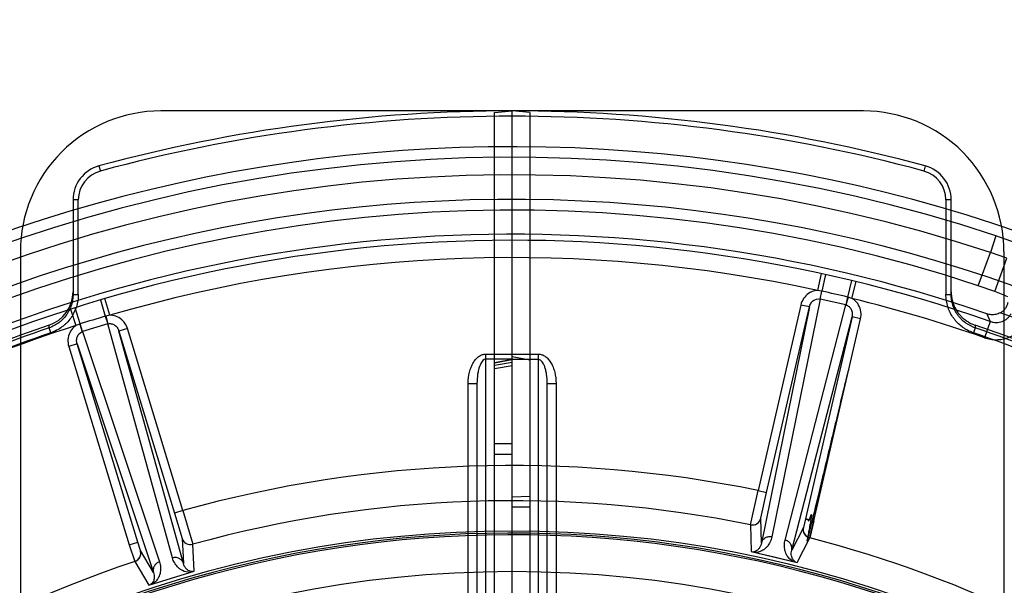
# Model space of a CAD drawing. Header units: millimetres. Extents: x 0 to 297, y 0 to 210.
# Tile 90 of 256: x 144.663 to 145.056, y 93.64 to 93.865. Entities that reach past the tile are written whole.
import ezdxf

# ---------------------------------------------------------------- set-up
doc = ezdxf.new("R2010")
doc.units = ezdxf.units.MM
doc.header["$LTSCALE"] = 16.335
doc.layers.get('0').update_dxf_attribs({"linetype": 'CONTINUOUS'})
for name, color, linetype in [('01_GLOBAL', 7, 'CONTINUOUS'), ('INTFCLR_1', 7, 'CONTINUOUS'), ('INTFCLR_144815', 7, 'CONTINUOUS'), ('INTFCLR_72935', 7, 'CONTINUOUS')]:
    doc.layers.add(name, color=color, linetype=linetype)

msp = doc.modelspace()

# ---------------------------------------------------------------- linework, layer by layer
at = {"color": 7, "linetype": 'Continuous'}
msp.add_circle((145.8748034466, 92.1344639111), 2.66, dxfattribs=at)
at = {"color": 9, "linetype": 'Continuous'}
msp.add_arc((145.8748034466, 92.1344639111), 2.6259090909, 92.9674534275, 177.0325465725, dxfattribs=at)
at = {"layer": '01_GLOBAL', "color": 7, "linetype": 'Continuous'}
msp.add_circle((145.8748034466, 92.1344639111), 2.695, dxfattribs=at)
at = {"layer": 'INTFCLR_1', "color": 6, "linetype": 'Continuous'}
for p, q in [((144.8526077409, 93.8280471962), (144.8596077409, 93.8286596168)), ((144.8526077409, 92.6392720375), (144.8526077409, 93.8280471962)), ((144.8596077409, 93.3263461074), (144.8596077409, 93.8286596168)), ((144.9996077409, 93.8286596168), (144.8596077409, 93.8286596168)), ((145.0556077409, 93.7726596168), (145.0556077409, 93.5726797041)), ((144.8525999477, 93.72841414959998), (144.8596004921, 93.7297249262)), ((144.8526077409, 93.7274182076), (144.8596077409, 93.72858763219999)), ((144.8596149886, 93.7296433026), (144.8526155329, 93.7283263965)), ((144.8596077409, 93.7271116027), (144.8526077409, 93.7260171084))]:
    msp.add_line(p, q, dxfattribs=at)
at = {"layer": 'INTFCLR_1', "color": 9, "linetype": 'Continuous'}
for p, q in [((144.8596077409, 93.7318262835), (144.8701077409, 93.7318262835)), ((144.8701077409, 93.7297262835), (144.8596077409, 93.7297262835)), ((144.8701077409, 93.60450564), (144.8701077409, 93.7318262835)), ((144.8736077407, 93.6095832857), (144.8736077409, 93.7201596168)), ((144.8736077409, 93.7201596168), (144.8771077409, 93.7201596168)), ((144.8771077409, 93.7201596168), (144.8771077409, 93.6240544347)), ((144.8596077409, 93.6961567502), (144.8526077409, 93.6961567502)), ((144.8526077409, 93.6919567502), (144.8596077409, 93.6919567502))]:
    msp.add_line(p, q, dxfattribs=at)
at = {"layer": 'INTFCLR_1', "color": 6, "linetype": 'Continuous'}
msp.add_arc((144.9996077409, 93.7726596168), 0.05599999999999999, 359.9999999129, 90.00000005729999, dxfattribs=at)
at = {"layer": 'INTFCLR_1', "color": 9, "linetype": 'Continuous'}
for points, knots in [([(144.8701077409, 93.7318262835), (144.870565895, 93.7318262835), (144.8714821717, 93.73167587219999), (144.8728037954, 93.7310076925), (144.8740217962, 93.729922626), (144.8750894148, 93.7284623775), (144.8759654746, 93.7266830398), (144.8768339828, 93.7239764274), (144.8771077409, 93.72168705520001), (144.8771077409, 93.7201596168)], [0, 0, 0, 0, 0.1250000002, 0.2500000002, 0.3750000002, 0.5000000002, 0.6250000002, 0.7500000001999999, 1, 1, 1, 1]), ([(144.8736077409, 93.7201596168), (144.8736077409, 93.72138317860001), (144.873491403, 93.72316152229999), (144.8730501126, 93.7254421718), (144.8724376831, 93.7275531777), (144.8713538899, 93.72973077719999), (144.8701077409, 93.7297262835)], [0, 0, 0, 0, 0.3460278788, 0.5049019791, 0.6475820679, 1, 1, 1, 1])]:
    msp.add_open_spline(points, degree=3, knots=knots, dxfattribs=at)
at = {"layer": 'INTFCLR_144815', "color": 9, "linetype": 'Continuous'}
for p, q in [((144.69494865, 93.8067610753), (144.6954975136, 93.8047340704)), ((145.0242668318, 93.8067610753), (145.0237179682, 93.8047340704)), ((144.6846077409, 93.79324770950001), (144.6846077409, 93.75559321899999)), ((144.6867077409, 93.79324770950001), (144.6846077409, 93.79324770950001)), ((144.6867077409, 93.75559321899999), (144.6867077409, 93.79324770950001)), ((145.0325077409, 93.79324770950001), (145.0325077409, 93.75559321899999)), ((145.0346077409, 93.79324770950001), (145.0325077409, 93.79324770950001)), ((145.0346077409, 93.75559321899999), (145.0346077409, 93.79324770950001)), ((145.0524295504, 93.7789071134), (145.0502221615, 93.7722645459)), ((145.0656188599, 93.77424697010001), (145.0524295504, 93.7789071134)), ((145.0454111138, 93.7590463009), (145.0502221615, 93.772264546)), ((145.0567632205, 93.7700213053), (145.0502221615, 93.7722645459)), ((145.051944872, 93.7567830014), (145.0567632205, 93.7700213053)), ((144.9827711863, 93.7639021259), (144.9812992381, 93.7571468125)), ((144.9845714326, 93.76350642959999), (144.9831132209, 93.7569085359)), ((144.9949036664, 93.76112104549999), (144.9933219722, 93.7545516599)), ((144.9950568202, 93.75397062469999), (144.9966951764, 93.7606875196)), ((144.9829454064, 93.7569451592), (144.9812992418, 93.75714684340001)), ((144.9829454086, 93.75694518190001), (144.9822990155, 93.7537681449)), ((144.9823839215, 93.7537495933), (144.9831132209, 93.7569085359)), ((144.6846077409, 93.75559321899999), (144.6867077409, 93.75559321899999)), ((144.6955467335, 93.753413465), (144.697461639, 93.7469333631)), ((144.6992545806, 93.74729759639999), (144.6973149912, 93.75393377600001)), ((144.9823839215, 93.7537495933), (144.9631073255, 93.65900467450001)), ((144.9822990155, 93.7537681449), (144.9823839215, 93.7537495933)), ((144.9925926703, 93.7513927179), (144.9823839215, 93.7537495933)), ((144.9933219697, 93.7545516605), (144.9925926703, 93.7513927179)), ((144.9934888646, 93.7545110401), (144.9926771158, 93.7513721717)), ((144.9950568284, 93.7539706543), (144.9934888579, 93.7545110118)), ((145.032507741, 93.75559321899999), (145.0346077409, 93.75559321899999)), ((144.6836491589, 93.7497557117), (144.6857520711, 93.74316946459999)), ((144.6874421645, 93.7438701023), (144.6854060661, 93.7503131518)), ((144.9746735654, 93.7513855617), (144.9576228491, 93.6775307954)), ((144.9780837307, 93.75059826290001), (144.9589502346, 93.65655668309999)), ((144.9610330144, 93.6767434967), (144.9780837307, 93.75059826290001)), ((144.9683849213, 93.65778624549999), (144.9925926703, 93.7513927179)), ((144.9780837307, 93.75059826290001), (144.9746735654, 93.7513855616)), ((144.9925926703, 93.7513927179), (144.9926771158, 93.7513721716)), ((144.697461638, 93.74693336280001), (144.6984095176, 93.7438329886)), ((144.6976264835, 93.746981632), (144.6984929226, 93.7438574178)), ((144.6992545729, 93.747297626), (144.6976264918, 93.7469816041)), ((144.9710481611, 93.65376365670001), (144.9950762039, 93.7466752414)), ((144.9950762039, 93.7466752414), (144.9765043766, 93.66623181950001)), ((144.979914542, 93.6654445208), (144.9984863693, 93.74588794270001)), ((144.9984863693, 93.74588794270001), (144.9950762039, 93.7466752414)), ((145.0501617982, 93.7448807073), (145.047884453, 93.7383527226)), ((145.0487463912, 93.7479008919), (145.0501617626, 93.74488035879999)), ((144.6757749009, 93.74032159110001), (144.6751009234, 93.74230746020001)), ((144.6872785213, 93.74381791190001), (144.6857520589, 93.7431694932)), ((144.6872785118, 93.7438179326), (144.6883072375, 93.74074334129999)), ((144.688390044, 93.74076972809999), (144.6874421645, 93.7438701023)), ((144.6883072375, 93.74074334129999), (144.688390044, 93.74076972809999)), ((144.6984095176, 93.7438329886), (144.688390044, 93.74076972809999)), ((144.688390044, 93.74076972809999), (144.7190684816, 93.64907992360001)), ((144.6984095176, 93.7438329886), (144.6984929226, 93.7438574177)), ((144.7242482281, 93.650663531), (144.6984095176, 93.7438329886)), ((144.7062659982, 93.74201256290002), (144.702919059, 93.7409893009)), ((144.702919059, 93.7409893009), (144.7250800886, 93.668503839)), ((144.7285659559, 93.6485114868), (144.702919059, 93.7409893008)), ((144.7284270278, 93.669527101), (144.7062659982, 93.74201256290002)), ((145.0441145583, 93.74230746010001), (145.043440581, 93.74032159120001)), ((144.6862416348, 93.7358905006), (144.6828946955, 93.7348672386)), ((144.6828946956, 93.7348672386), (144.7070327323, 93.655915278)), ((144.6862416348, 93.7358905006), (144.716692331, 93.6448813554)), ((144.7103796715, 93.65693854), (144.6862416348, 93.7358905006)), ((144.9546480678, 93.6638580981), (144.9576228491, 93.6775307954)), ((144.9576228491, 93.6775307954), (144.9610330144, 93.6767434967)), ((144.9587583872, 93.6664978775), (144.9610330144, 93.6767434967)), ((144.7284270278, 93.669527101), (144.7250800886, 93.668503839)), ((144.7250800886, 93.668503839), (144.7280638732, 93.6584418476)), ((144.7284270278, 93.669527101), (144.7323483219, 93.65609522)), ((144.9589502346, 93.6565566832), (144.9587583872, 93.6664978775)), ((144.9765043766, 93.66623181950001), (144.9757228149, 93.6628020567)), ((144.9546480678, 93.6638580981), (144.9548372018, 93.6531659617)), ((144.9756887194, 93.66282986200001), (144.9710481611, 93.65376365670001)), ((144.7280638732, 93.6584418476), (144.7285659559, 93.64851148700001)), ((144.9732585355, 93.6489130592), (144.9782254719, 93.65865549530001)), ((144.7070327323, 93.655915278), (144.7103796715, 93.65693854)), ((144.7114306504, 93.65360176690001), (144.7103796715, 93.65693854)), ((144.7329054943, 93.6454159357), (144.7323483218, 93.65609522)), ((144.7166923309, 93.6448813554), (144.7114306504, 93.65360176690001)), ((144.7091912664, 93.6492606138), (144.7148257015, 93.6398883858))]:
    msp.add_line(p, q, dxfattribs=at)
at = {"layer": 'INTFCLR_144815', "color": 6, "linetype": 'Continuous'}
for p, q in [((145.051944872, 93.7567830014), (145.0454111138, 93.7590463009)), ((144.6751009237, 93.74230745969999), (144.6750933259, 93.7433568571)), ((145.0441221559, 93.7433568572), (145.0441145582, 93.74230745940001))]:
    msp.add_line(p, q, dxfattribs=at)
at = {"layer": 'INTFCLR_144815', "color": 7, "linetype": 'Continuous'}
for p, q in [((144.9782254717, 93.65865549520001), (144.9938434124, 93.72577708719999)), ((144.979914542, 93.6654445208), (144.9765043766, 93.66623181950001)), ((144.979914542, 93.6654445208), (144.9782254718, 93.65865549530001)), ((144.7070327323, 93.655915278), (144.7091912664, 93.6492606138)), ((144.9548372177, 93.6531660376), (144.9732585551, 93.6489131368)), ((144.9548372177, 93.6531660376), (144.9640478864, 93.65103958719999)), ((144.9640478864, 93.65103958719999), (144.9732585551, 93.6489131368)), ((144.7148256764, 93.6398884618), (144.7238655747, 93.642652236)), ((144.7148256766, 93.6398884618), (144.7329054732, 93.64541601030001)), ((144.7238655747, 93.642652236), (144.732905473, 93.64541601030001))]:
    msp.add_line(p, q, dxfattribs=at)
at = {"layer": 'INTFCLR_144815', "color": 6, "linetype": 'Continuous'}
msp.add_circle((144.8596077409, 93.1986596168), 0.4466793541, dxfattribs=at)
at = {"layer": 'INTFCLR_144815', "color": 9, "linetype": 'Continuous'}
for centre, radius, start, end in [((144.8596077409, 93.1986596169), 0.6299999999, 74.8490090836, 105.1509908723), ((144.8596077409, 93.1986596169), 0.6278999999, 74.8490091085, 105.1509908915), ((144.8596077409, 93.1986596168), 0.6114469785, 71.617857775, 156.0236179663), ((144.8596077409, 93.1986596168), 0.6044472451, 71.6178577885, 156.0236179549), ((144.6986077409, 93.79324770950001), 0.014, 105.1509908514, 180.0000000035), ((144.6986077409, 93.79324770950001), 0.0119, 105.150990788, 180.0000005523), ((145.0206077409, 93.79324770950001), 0.0119, 359.9999994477, 74.8490092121), ((145.0206077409, 93.79324770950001), 0.014, 2e-08, 74.8490091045), ((144.8596077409, 93.1986596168), 0.5785048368, 70.768222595, 162.2317774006), ((144.8596077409, 93.1986596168), 0.5715914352, 77.7076787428, 106.2923212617), ((144.981034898, 93.7477802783), 0.009361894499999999, 77.1735413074, 78.224771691), ((144.6038609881, 92.0908987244), 1.7086313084, 76.8243315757, 77.1756683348), ((144.9911877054, 93.7454332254), 0.0093649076, 75.77556702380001, 76.82645727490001), ((144.8596077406, 93.1986596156), 0.5715914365, 70.76822262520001, 76.29232124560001), ((144.8596077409, 93.1986596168), 0.5830188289, 40.8200096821, 70.5083984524), ((145.1920051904, 92.1114365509), 1.7086319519, 106.8243316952, 107.1756683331), ((144.7001725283, 93.737969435), 0.0093649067, 105.7755669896, 106.8264573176), ((144.8596077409, 93.1986596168), 0.5715914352, 107.7076787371, 136.2923212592), ((144.859607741, 93.1986596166), 0.5741042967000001, 108.7465261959, 119.5770687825), ((144.8596077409, 93.1986596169), 0.5720071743, 108.7465261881, 119.5770688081), ((144.6902064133, 93.734925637), 0.009361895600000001, 107.1735416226, 108.2247718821), ((144.8596077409, 93.1986596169), 0.5720071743, 60.42293119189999, 71.2534738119), ((144.8596077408, 93.1986596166), 0.5741042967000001, 60.42293120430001, 71.25347379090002), ((144.8596077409, 93.1986596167), 0.4887991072, 78.4324981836, 105.5675018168), ((144.8596077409, 93.1986596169), 0.4748076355, 78.4533358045, 105.5466641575), ((144.9553485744, 93.66728745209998), 0.0035001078, 258.455139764, 346.9624001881), ((144.731410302, 93.65946735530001), 0.0035001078, 197.037599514, 285.5448599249), ((144.8596077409, 93.1986596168), 0.4750435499, 52.2436298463, 75.5403197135), ((144.8596077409, 93.1986596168), 0.47504355, 108.4596803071, 135.5403197)]:
    msp.add_arc(centre, radius, start, end, dxfattribs=at)
at = {"layer": 'INTFCLR_144815', "color": 6, "linetype": 'Continuous'}
for centre, radius, start, end in [((144.8596077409, 93.1986596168), 0.6157754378, 313.9937911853, 154.5150993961), ((144.8596077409, 93.1986596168), 0.5947754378, 312.9543589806, 154.5144414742), ((144.8596077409, 93.1986596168), 0.5903864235, 71.6563998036, 156.0440844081), ((144.8596077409, 93.1986596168), 0.5808960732, 70.9981667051, 162.0018332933), ((144.6705873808, 93.7566319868), 0.0140196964, 288.7486275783, 0.0290932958), ((144.8596077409, 93.1986596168), 0.5751005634, 108.7136429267, 257.7559644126), ((144.8596077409, 93.1986596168), 0.5751005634, 282.2440355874, 71.2863570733), ((144.8596077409, 93.1986596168), 0.4627266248, 45.0000000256, 314.9999999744), ((144.8596077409, 93.1986596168), 0.4618985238, 44.999999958, 315.000000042), ((144.8596077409, 93.1986596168), 0.461229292, 44.99999997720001, 315.0000000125)]:
    msp.add_arc(centre, radius, start, end, dxfattribs=at)
at = {"layer": 'INTFCLR_144815', "color": 7, "linetype": 'Continuous'}
for centre, start, end in [((144.9790995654, 93.6620447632), 167.0375959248, 255.5385230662), ((144.7080828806, 93.65258065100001), 288.4614529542, 16.962428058)]:
    msp.add_arc(centre, 0.0035001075, start, end, dxfattribs=at)
at = {"layer": 'INTFCLR_144815', "color": 6, "linetype": 'Continuous'}
msp.add_ellipse((144.8289783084, 93.20980781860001), major_axis=(0.555895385, -0.2023293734), ratio=0.9984808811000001, start_param=1.5231592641, end_param=1.5328484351, dxfattribs=at)
at = {"layer": 'INTFCLR_144815', "color": 9, "linetype": 'Continuous'}
for points, knots in [([(144.9812991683, 93.75714662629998), (144.9809546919, 93.75712946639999), (144.9797109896, 93.7569714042), (144.9776679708, 93.756101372), (144.9756561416, 93.7540787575), (144.974887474, 93.7523101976), (144.9746735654, 93.7513855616)], [0, 0, 0, 0, 0.1129457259, 0.4086304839, 0.7043152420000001, 1, 1, 1, 1]), ([(144.6846077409, 93.75559321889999), (144.684607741, 93.75486462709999), (144.6844939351, 93.7534045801), (144.6839874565, 93.7512756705), (144.6832966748, 93.74958895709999), (144.6825942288, 93.74831786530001), (144.6817950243, 93.74710491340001), (144.6808571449, 93.745989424), (144.6798003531, 93.7449942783), (144.6786685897, 93.74408361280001), (144.6771258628, 93.7431145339), (144.6757877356, 93.74254066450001), (144.6751009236, 93.7423074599)], [0, 0, 0, 0, 0.1254438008, 0.2509366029, 0.3753535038, 0.4378954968, 0.5007597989, 0.6252441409, 0.6876274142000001, 0.7504865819, 0.8751188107, 1, 1, 1, 1]), ([(144.6867077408, 93.75559321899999), (144.6867077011, 93.754750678), (144.6865777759, 93.7530823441), (144.6859898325, 93.75061582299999), (144.6852021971, 93.7486968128), (144.6843944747, 93.7472337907), (144.6834658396, 93.74582588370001), (144.6823957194, 93.7445558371), (144.6811838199, 93.7434137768), (144.679868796, 93.7423563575), (144.6781048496, 93.7412513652), (144.67657276, 93.74059239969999), (144.6757749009, 93.74032159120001)], [0, 0, 0, 0, 0.124999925, 0.2499999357, 0.3749999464, 0.4374999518, 0.4999999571, 0.6249999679, 0.6874999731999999, 0.7499999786, 0.8749999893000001, 1, 1, 1, 1]), ([(144.9780837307, 93.75059826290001), (144.9781984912, 93.7511008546), (144.9785944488, 93.75205796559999), (144.9798682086, 93.75351532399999), (144.9814178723, 93.7539474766), (144.9822990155, 93.7537681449)], [0, 0, 0, 0, 0.2697144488, 0.5295513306, 1, 1, 1, 1]), ([(144.9984863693, 93.74588794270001), (144.9986998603, 93.746812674), (144.9987837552, 93.7487392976), (144.9978627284, 93.75143937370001), (144.9964073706, 93.75311660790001), (144.9953587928, 93.7538038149), (144.9950567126, 93.75397026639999)], [0, 0, 0, 0, 0.2956847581, 0.5913695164, 0.8870542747, 1, 1, 1, 1]), ([(145.0434405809, 93.74032159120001), (145.0426427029, 93.7405924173), (145.0414897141, 93.7410874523), (145.040030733, 93.7419277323), (145.0386472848, 93.74287666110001), (145.037396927, 93.7439678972), (145.0362726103, 93.7452050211), (145.035239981, 93.7465382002), (145.0343834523, 93.74796075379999), (145.0336933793, 93.7494764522), (145.0331165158, 93.7510622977), (145.0326388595, 93.75308794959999), (145.0325077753, 93.7547506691), (145.032507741, 93.75559321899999)], [0, 0, 0, 0, 0.1250000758, 0.1875000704, 0.2500000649, 0.3750000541, 0.4375000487, 0.5000000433, 0.6250000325, 0.6875000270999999, 0.7500000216, 0.8750000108, 1, 1, 1, 1]), ([(145.0441145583, 93.7423074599), (145.0434248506, 93.74254164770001), (145.0424146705, 93.74297538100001), (145.0411509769, 93.74370392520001), (145.0399526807, 93.7445254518), (145.0388552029, 93.74548326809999), (145.0378794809, 93.7465585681), (145.0369899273, 93.7477068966), (145.0362374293, 93.7489549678), (145.0356369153, 93.75027669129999), (145.0351402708, 93.75164220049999), (145.034720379, 93.753415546), (145.0346077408, 93.7548676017), (145.0346077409, 93.75559321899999)], [0, 0, 0, 0, 0.1253957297, 0.1882525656, 0.2509307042, 0.3753031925, 0.4378449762, 0.5006962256, 0.6251650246, 0.6875566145, 0.7504264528, 0.8750802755, 1, 1, 1, 1]), ([(144.9926771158, 93.7513721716), (144.9931129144, 93.75125945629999), (144.9939605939, 93.75081755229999), (144.9948482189, 93.749664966), (144.9952620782, 93.7482094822), (144.9951933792, 93.7471772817), (144.9950762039, 93.7466752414)], [0, 0, 0, 0, 0.2329766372, 0.4761332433, 0.7331775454, 1, 1, 1, 1]), ([(144.7062659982, 93.74201256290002), (144.7059885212, 93.7429201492), (144.7050978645, 93.7446306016), (144.7029501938, 93.7465084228), (144.7008511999, 93.74723327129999), (144.6995995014, 93.7473041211), (144.6992546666, 93.7472972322)], [0, 0, 0, 0, 0.2956847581, 0.5913695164, 0.8870542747, 1, 1, 1, 1]), ([(145.047884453, 93.7383527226), (145.0486477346, 93.7380866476), (145.0502024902, 93.7376907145), (145.0521849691, 93.7375314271), (145.0537980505, 93.7376129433), (145.0553744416, 93.7378322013), (145.0569132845, 93.7382533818), (145.0583995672, 93.7388817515), (145.0598032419, 93.7396268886), (145.061106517, 93.7405527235), (145.0622854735, 93.7416510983), (145.0633497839, 93.7428315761), (145.0640308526, 93.7438155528), (145.064430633, 93.744515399)], [0, 0, 0, 0, 0.1249999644, 0.2499999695, 0.312499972, 0.3749999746, 0.4999999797, 0.5624999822, 0.6249999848, 0.7499999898, 0.8124999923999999, 0.8749999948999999, 1, 1, 1, 1]), ([(145.0501617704, 93.74488062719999), (145.0505437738, 93.74473743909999), (145.051328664, 93.7445165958), (145.0525409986, 93.7443947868), (145.0537471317, 93.74448934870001), (145.0549130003, 93.7447993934), (145.0560000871, 93.7453160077), (145.0569766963, 93.746023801), (145.0578118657, 93.74689921), (145.0582579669, 93.7475748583), (145.0584503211, 93.74792953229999)], [0, 0, 0, 0, 0.1269311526, 0.2522230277, 0.3772397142, 0.5012935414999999, 0.625502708, 0.7496177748, 0.8744628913, 1, 1, 1, 1]), ([(144.6857521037, 93.7431692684), (144.6854623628, 93.7429821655), (144.6844643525, 93.7422233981), (144.6831298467, 93.74044852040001), (144.6823992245, 93.7376908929), (144.6826175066, 93.73577491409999), (144.6828946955, 93.7348672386)], [0, 0, 0, 0, 0.1129457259, 0.4086304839, 0.7043152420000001, 1, 1, 1, 1]), ([(144.6862416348, 93.7358905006), (144.6860897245, 93.736383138), (144.6859540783, 93.7374099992), (144.6863285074, 93.7393089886), (144.6874544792, 93.74045807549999), (144.6883072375, 93.74074334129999)], [0, 0, 0, 0, 0.2697144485, 0.5295513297, 1, 1, 1, 1]), ([(144.6984929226, 93.7438574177), (144.698926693, 93.74397770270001), (144.699881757, 93.7440188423), (144.7012267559, 93.7434644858), (144.7023129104, 93.74241092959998), (144.7027695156, 93.74148266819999), (144.702919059, 93.7409893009)], [0, 0, 0, 0, 0.2329766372, 0.4761332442, 0.7331775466, 1, 1, 1, 1]), ([(144.9631073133, 93.65900467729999), (144.962972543, 93.65834227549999), (144.9625376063, 93.65701245), (144.9615803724, 93.65549770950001), (144.9605125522, 93.65440495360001), (144.9594354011, 93.6536162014), (144.9580954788, 93.6530029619), (144.957069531, 93.6528050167), (144.9565520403, 93.6527701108)], [0, 0, 0, 0, 0.2091943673, 0.4285380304, 0.5478250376, 0.6804089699, 0.8394874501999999, 1, 1, 1, 1]), ([(144.9631073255, 93.65900467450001), (144.9626823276, 93.6591016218), (144.9617594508, 93.65914572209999), (144.9604405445, 93.6586970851), (144.9594178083, 93.657777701), (144.9590447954, 93.6569609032), (144.9589502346, 93.65655668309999)], [0, 0, 0, 0, 0.2458805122, 0.5085649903, 0.7658415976, 1, 1, 1, 1]), ([(144.9589502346, 93.65655668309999), (144.9588837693, 93.6561899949), (144.9586705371, 93.6554558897), (144.9580853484, 93.65441012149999), (144.9570854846, 93.6534031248), (144.9560651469, 93.6530332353), (144.9554793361, 93.65301775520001)], [0, 0, 0, 0, 0.2102229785, 0.4274675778, 0.6694230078, 1, 1, 1, 1]), ([(144.971543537, 93.6493091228), (144.9706564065, 93.6498181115), (144.9695610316, 93.6508776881), (144.9687024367, 93.652510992), (144.9682194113, 93.6539650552), (144.9680239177, 93.6557475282), (144.968215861, 93.6571324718), (144.968384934, 93.65778624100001)], [0, 0, 0, 0, 0.3172302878, 0.4504430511, 0.5708009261, 0.7905517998, 1, 1, 1, 1]), ([(144.9710481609, 93.65376365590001), (144.9711403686, 93.6541684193), (144.9711631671, 93.65506607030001), (144.9706469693, 93.6563407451), (144.9696582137, 93.6573221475), (144.9688094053, 93.6576870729), (144.9683849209, 93.6577862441)], [0, 0, 0, 0, 0.2341584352, 0.4914350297, 0.7541194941, 1, 1, 1, 1]), ([(144.7285659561, 93.648511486), (144.7284434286, 93.64890812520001), (144.7280143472, 93.6496969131), (144.7269299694, 93.6505427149), (144.7255829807, 93.6508982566), (144.7246654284, 93.650789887), (144.7242482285, 93.6506635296)], [0, 0, 0, 0, 0.2341584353, 0.4914350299, 0.7541194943, 1, 1, 1, 1]), ([(144.7312222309, 93.6449014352), (144.730199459, 93.6448986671), (144.7287210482, 93.6452686), (144.7271608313, 93.6462537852), (144.7260154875, 93.64727152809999), (144.7249549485, 93.6487174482), (144.7244287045, 93.65001281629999), (144.7242482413, 93.65066353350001)], [0, 0, 0, 0, 0.3172302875, 0.4504430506, 0.5708009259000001, 0.7905517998, 1, 1, 1, 1]), ([(144.9726162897, 93.6490614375), (144.9722054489, 93.64927557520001), (144.9714163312, 93.6499842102), (144.9708894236, 93.6513332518), (144.9708175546, 93.6526520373), (144.9709472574, 93.6534053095), (144.9710481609, 93.65376365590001)], [0, 0, 0, 0, 0.2611422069, 0.5731677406, 0.7901600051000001, 1, 1, 1, 1]), ([(144.7190684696, 93.6490799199), (144.719282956, 93.648438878), (144.7195712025, 93.647069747), (144.7194995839, 93.64527932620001), (144.7191212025, 93.6437990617), (144.7185827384, 93.6425774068), (144.7177289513, 93.6413763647), (144.7169394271, 93.6406919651), (144.71650872, 93.6404029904)], [0, 0, 0, 0, 0.2091943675, 0.4285380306, 0.5478250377, 0.6804089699, 0.8394874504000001, 1, 1, 1, 1]), ([(144.7190684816, 93.64907992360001), (144.718651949, 93.6489513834), (144.7178306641, 93.64852813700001), (144.7169127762, 93.64748015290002), (144.7164867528, 93.64617257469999), (144.716572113, 93.6452787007), (144.716692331, 93.6448813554)], [0, 0, 0, 0, 0.2458805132, 0.5085649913, 0.7658415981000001, 1, 1, 1, 1]), ([(144.7322751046, 93.6452233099), (144.7318122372, 93.64520333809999), (144.7307745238, 93.64542247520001), (144.7296436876, 93.6463273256), (144.7289220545, 93.6474334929), (144.7286577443, 93.6481506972), (144.7285659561, 93.648511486)], [0, 0, 0, 0, 0.2611422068, 0.5731677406, 0.7901600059, 1, 1, 1, 1]), ([(144.716692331, 93.6448813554), (144.7168181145, 93.64453056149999), (144.7170005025, 93.6437881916), (144.7170165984, 93.64258993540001), (144.7166541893, 93.6412179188), (144.7159554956, 93.64038741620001), (144.7154559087, 93.64008110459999)], [0, 0, 0, 0, 0.2102229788, 0.4274675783, 0.6694230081, 1, 1, 1, 1])]:
    msp.add_open_spline(points, degree=3, knots=knots, dxfattribs=at)
at = {"layer": 'INTFCLR_144815', "color": 6, "linetype": 'Continuous'}
for points, knots in [([(145.0346077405, 93.75663910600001), (145.0346077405, 93.7563966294), (145.034620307, 93.75591158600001), (145.0346768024, 93.7551860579), (145.0347707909, 93.7544644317), (145.0349020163, 93.7537486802), (145.0350701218, 93.75304072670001), (145.03527465, 93.7523424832), (145.0355150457, 93.751655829), (145.0357906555, 93.7509826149), (145.0361007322, 93.7503246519), (145.0364444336, 93.7496837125), (145.0368208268, 93.7490615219), (145.0372288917, 93.7484597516), (145.0376675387, 93.7478799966), (145.0381355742, 93.74732382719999), (145.0386317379, 93.74679273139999), (145.0391546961, 93.74628812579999), (145.0397030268, 93.7458113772), (145.0402752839, 93.7453637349), (145.0408698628, 93.7449464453), (145.0414852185, 93.7445605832), (145.0421196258, 93.7442072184), (145.0427714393, 93.74388725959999), (145.0434388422, 93.7436015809), (145.0438930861, 93.7434344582), (145.0441221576, 93.74335686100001)], [0, 0, 0, 0, 0.0417112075, 0.08342178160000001, 0.1251310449, 0.166838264, 0.2085429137, 0.2502445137, 0.2919421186, 0.3336359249, 0.3753249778, 0.4170089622, 0.4586875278, 0.5003599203, 0.5420263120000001, 0.5836910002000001, 0.6253461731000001, 0.6669959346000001, 0.7086453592, 0.7502820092, 0.791920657, 0.8335455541, 0.8751700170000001, 0.9167836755, 0.9583952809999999, 1, 1, 1, 1]), ([(145.0541431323, 93.7482666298), (145.0545930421, 93.7484961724), (145.0553993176, 93.74904059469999), (145.0563338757, 93.7500955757), (145.0569664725, 93.7512589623), (145.0572112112, 93.75208963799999), (145.0572890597, 93.75250472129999)], [0, 0, 0, 0, 0.2776479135, 0.5278269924, 0.7678471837, 1, 1, 1, 1]), ([(145.0541431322, 93.7482666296), (145.053598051, 93.7479885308), (145.0524217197, 93.74757638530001), (145.0505585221, 93.747451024), (145.0493311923, 93.7477002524), (145.0487465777, 93.7479015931)], [0, 0, 0, 0, 0.3313168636, 0.6652239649, 1, 1, 1, 1])]:
    msp.add_open_spline(points, degree=3, knots=knots, dxfattribs=at)
at = {"layer": 'INTFCLR_144815', "color": 7, "linetype": 'Continuous'}
for points, knots in [([(144.9765043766, 93.66623181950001), (144.9766352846, 93.66620159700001), (144.9768960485, 93.6659936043), (144.9776165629, 93.66637200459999), (144.9774768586, 93.6656862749), (144.9777408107, 93.66525541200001), (144.977931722, 93.6655849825), (144.9780683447, 93.66588821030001), (144.9782620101, 93.6663977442), (144.9784473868, 93.66692059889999), (144.9786589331, 93.66744622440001), (144.978752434, 93.6677565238), (144.9789814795, 93.6680903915), (144.9789626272, 93.6674829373), (144.9788621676, 93.6669231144), (144.978631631, 93.6654853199), (144.978286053, 93.663718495), (144.9778850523, 93.66166796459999), (144.9775046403, 93.6595953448), (144.9772632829, 93.65849753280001), (144.9770900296, 93.6570186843), (144.9777316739, 93.6592664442), (144.9781939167, 93.6611577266), (144.9790461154, 93.6645511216), (144.9796958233, 93.66722242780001), (144.9802821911, 93.66963683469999), (144.9810815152, 93.6729491), (144.9821138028, 93.6772439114), (144.9832236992, 93.6818753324), (144.9843876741, 93.6867409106), (144.9855810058, 93.6917339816), (144.9867793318, 93.69674911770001), (144.9879581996, 93.7016805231), (144.9890931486, 93.7064225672), (144.9901598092, 93.71086935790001), (144.9911334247, 93.71491581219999), (144.9919903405, 93.7184543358), (144.9926199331, 93.72104206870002), (144.9930504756, 93.7227730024), (144.9933017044, 93.7238041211), (144.9935201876, 93.72459410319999), (144.9936506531, 93.72525119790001), (144.9937985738, 93.72550688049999), (144.9938005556, 93.7257869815), (144.9938434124, 93.72577708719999)], [0, 0, 0, 0, 0.004689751, 0.0110143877, 0.0189559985, 0.0215533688, 0.0238460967, 0.0288189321, 0.0349824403, 0.0420585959, 0.0487276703, 0.0536766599, 0.0556874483, 0.0584597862, 0.0668628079, 0.0823108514, 0.1050994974, 0.1313168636, 0.1559981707, 0.1741804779, 0.1809308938, 0.1907348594, 0.2219179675, 0.2794733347, 0.2985263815, 0.3193807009, 0.3658620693, 0.4176552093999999, 0.4734978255, 0.5321275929, 0.5922821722, 0.652699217, 0.7121163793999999, 0.7692713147, 0.8229016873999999, 0.8717451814, 0.9145395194, 0.9500225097, 0.9646278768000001, 0.9769322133, 0.9867779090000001, 0.9940075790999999, 0.9984646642, 1, 1, 1, 1]), ([(144.9756887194, 93.66282986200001), (144.9755377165, 93.6621773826), (144.9755885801, 93.66096402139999), (144.9765406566, 93.6593885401), (144.9775932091, 93.6588184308), (144.9782254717, 93.65865549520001)], [0, 0, 0, 0, 0.3738602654, 0.6355208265, 1, 1, 1, 1]), ([(144.7091912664, 93.6492606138), (144.7094931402, 93.64936133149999), (144.7101366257, 93.6495726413), (144.7109526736, 93.6504037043), (144.7116641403, 93.65173822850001), (144.7116266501, 93.65296189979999), (144.7114306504, 93.65360176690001)], [0, 0, 0, 0, 0.1764555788, 0.367503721, 0.628930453, 1, 1, 1, 1])]:
    msp.add_open_spline(points, degree=3, knots=knots, dxfattribs=at)
at = {"layer": 'INTFCLR_72935', "color": 6, "linetype": 'Continuous'}
for p, q in [((144.8596077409, 93.8286596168), (144.719607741, 93.8286596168)), ((144.8596077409, 92.63165961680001), (144.8596077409, 93.8286596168)), ((144.8666077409, 93.8280471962), (144.8596077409, 93.8286596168)), ((144.8666077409, 93.8280471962), (144.8666077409, 92.6392720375)), ((144.6636077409, 93.7726596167), (144.6636077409, 93.5726797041)), ((144.8666077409, 93.72945909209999), (144.8596077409, 93.73069338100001))]:
    msp.add_line(p, q, dxfattribs=at)
at = {"layer": 'INTFCLR_72935', "color": 9, "linetype": 'Continuous'}
for p, q in [((144.8491077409, 93.60449986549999), (144.8491077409, 93.7318599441)), ((144.8491077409, 93.7318599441), (144.8596077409, 93.7318599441)), ((144.8596077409, 93.7297600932), (144.8491077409, 93.7297600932)), ((144.8421077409, 93.6240544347), (144.8421077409, 93.720192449)), ((144.8421077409, 93.720192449), (144.8456077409, 93.720192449)), ((144.8456077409, 93.720192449), (144.8456077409, 93.60957785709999)), ((144.8666077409, 93.6751855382), (144.8596077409, 93.67481811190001)), ((144.8596077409, 93.67098583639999), (144.8666077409, 93.67098583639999))]:
    msp.add_line(p, q, dxfattribs=at)
at = {"layer": 'INTFCLR_72935', "color": 6, "linetype": 'Continuous'}
msp.add_arc((144.7196077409, 93.7726596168), 0.05599999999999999, 89.9999999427, 180.0000000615, dxfattribs=at)
at = {"layer": 'INTFCLR_72935', "color": 9, "linetype": 'Continuous'}
for points, knots in [([(144.8421077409, 93.720192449), (144.8421077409, 93.7217199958), (144.842381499, 93.7240095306), (144.8432500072, 93.72671633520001), (144.844126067, 93.7284957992), (144.8451936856, 93.72995615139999), (144.8464116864, 93.731041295), (144.8477333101, 93.73170952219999), (144.8486495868, 93.7318599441), (144.8491077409, 93.7318599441)], [0, 0, 0, 0, 0.2500000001, 0.3750000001, 0.5000000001, 0.625, 0.75, 0.875, 1, 1, 1, 1]), ([(144.8491077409, 93.7297600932), (144.8482657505, 93.7297597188), (144.8468895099, 93.7280321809), (144.8462560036, 93.72589564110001), (144.845720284, 93.72320011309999), (144.8456077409, 93.7214161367), (144.8456077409, 93.720192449)], [0, 0, 0, 0, 0.2362209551, 0.4990702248, 0.6566936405, 1, 1, 1, 1])]:
    msp.add_open_spline(points, degree=3, knots=knots, dxfattribs=at)

doc.saveas('drawing.dxf')
